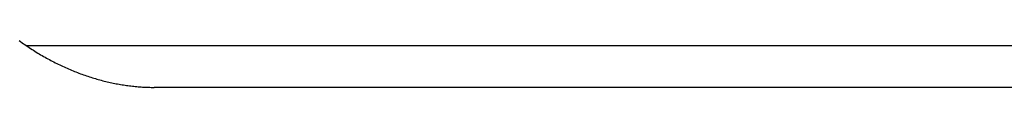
# Model space of a CAD drawing. Extents: x 668 to 3164, y 1007 to 2724.
# Tile 6 of 152: x 888.117 to 899.828, y 1741.601 to 1742.157. Entities that reach past the tile are written whole.
import ezdxf

# ---------------------------------------------------------------- set-up
doc = ezdxf.new("R2010")
doc.units = 0
doc.layers.add('KF_GRAVIS_12_RIGHT', color=7, linetype='CONTINUOUS')

# ---------------------------------------------------------------- blocks, each defined once
blk = doc.blocks.new('*U16')
at = {"layer": 'KF_GRAVIS_12_RIGHT'}
for p, q in [((59.2608, -511), (73.3857, -511)), ((65.5322, -511.5), (60.7849, -511.5)), ((78.2996, -511.5), (65.5322, -511.5))]:
    blk.add_line(p, q, dxfattribs=at)
blk.add_polyline3d([(59.1812, -510.944, 0), (59.198, -510.956, 0), (59.2148, -510.968, 0), (59.2316, -510.98, 0), (59.2485, -510.991, 0), (59.2654, -511.003, 0), (59.2824, -511.014, 0), (59.2994, -511.026, 0), (59.3164, -511.037, 0), (59.3335, -511.048, 0), (59.3506, -511.059, 0), (59.3677, -511.069, 0), (59.3848, -511.08, 0), (59.402, -511.091, 0), (59.4192, -511.101, 0), (59.4365, -511.111, 0), (59.4537, -511.121, 0), (59.471, -511.131, 0), (59.4883, -511.141, 0), (59.5057, -511.151, 0), (59.5231, -511.16, 0), (59.5405, -511.17, 0), (59.5579, -511.179, 0), (59.5753, -511.188, 0), (59.5928, -511.197, 0), (59.6103, -511.206, 0), (59.6278, -511.215, 0), (59.6453, -511.223, 0), (59.6628, -511.232, 0), (59.6804, -511.24, 0), (59.6979, -511.248, 0), (59.7155, -511.256, 0), (59.7331, -511.264, 0), (59.7507, -511.272, 0), (59.7684, -511.28, 0), (59.786, -511.287, 0), (59.8036, -511.295, 0), (59.8213, -511.302, 0), (59.839, -511.309, 0), (59.8567, -511.316, 0), (59.8743, -511.323, 0), (59.892, -511.33, 0), (59.9097, -511.337, 0), (59.9274, -511.343, 0), (59.9452, -511.349, 0), (59.9629, -511.356, 0), (59.9806, -511.362, 0), (59.9983, -511.368, 0), (60.016, -511.374, 0), (60.0338, -511.379, 0), (60.0515, -511.385, 0), (60.0692, -511.39, 0), (60.0869, -511.396, 0), (60.1046, -511.401, 0), (60.1224, -511.406, 0), (60.1401, -511.411, 0), (60.1578, -511.415, 0), (60.1755, -511.42, 0), (60.1932, -511.425, 0), (60.2108, -511.429, 0), (60.2285, -511.433, 0), (60.2462, -511.437, 0), (60.2638, -511.441, 0), (60.2815, -511.445, 0), (60.2991, -511.449, 0), (60.3167, -511.452, 0), (60.3344, -511.456, 0), (60.3519, -511.459, 0), (60.3695, -511.462, 0), (60.3871, -511.466, 0), (60.4046, -511.468, 0), (60.4222, -511.471, 0), (60.4397, -511.474, 0), (60.4572, -511.476, 0), (60.4746, -511.479, 0), (60.4921, -511.481, 0), (60.5095, -511.483, 0), (60.5269, -511.485, 0), (60.5443, -511.487, 0), (60.5617, -511.489, 0), (60.579, -511.491, 0), (60.5963, -511.492, 0), (60.6136, -511.493, 0), (60.6309, -511.495, 0), (60.6481, -511.496, 0), (60.6653, -511.497, 0), (60.6825, -511.498, 0), (60.6996, -511.498, 0), (60.7167, -511.499, 0), (60.7338, -511.499, 0), (60.7509, -511.5, 0), (60.7679, -511.5, 0), (60.7849, -511.5, 0)], dxfattribs=at)

msp = doc.modelspace()

# ---------------------------------------------------------------- block references
at = {"layer": 'KF_GRAVIS_12_RIGHT'}
msp.add_blockref('*U16', (828.93, 2253.101), dxfattribs=at)

doc.saveas('drawing.dxf')
